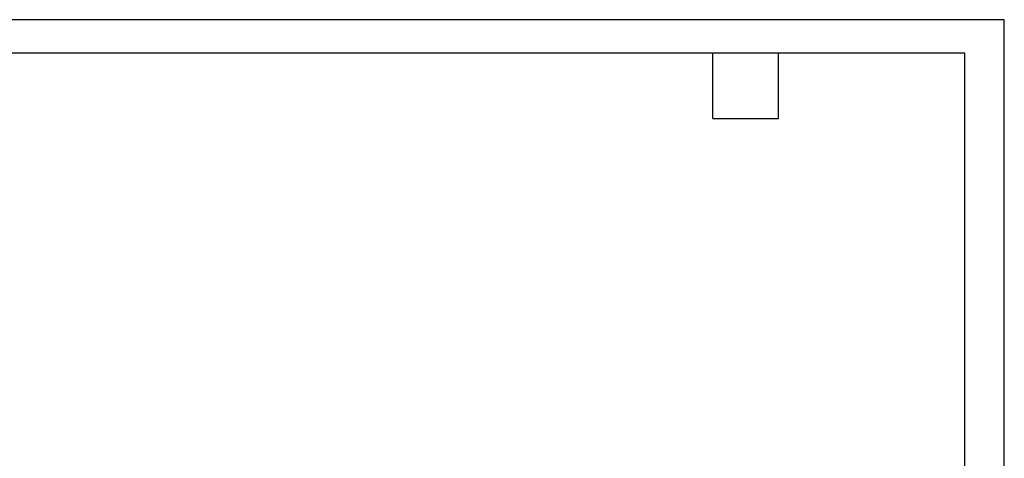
# Model space of a CAD drawing. Header units: inches. Extents: x 0 to 814, y 0 to 621.
# Tile 41 of 41: x 471 to 814, y 469 to 621. Entities that reach past the tile are written whole.
import ezdxf

# ---------------------------------------------------------------- set-up
doc = ezdxf.new("R2010")
doc.units = ezdxf.units.IN
doc.header["$LTSCALE"] = 10
doc.header["$MEASUREMENT"] = 0
doc.layers.add('TEXT', color=140, linetype='Continuous')

msp = doc.modelspace()

# ---------------------------------------------------------------- linework, layer by layer
at = {"layer": 'DEFPOINTS'}
msp.add_lwpolyline([(0, 0), (813.96, 0), (813.96, 621.17), (0, 621.17)], close=True, dxfattribs=at)
at = {"layer": 'TEXT'}
for p, q in [((0, 609.6), (800.1, 609.6)), ((712.47, 586.74), (712.47, 609.6)), ((735.33, 586.74), (735.33, 609.6)), ((800.1, 609.6), (800.1, 0)), ((712.47, 586.74), (735.33, 586.74))]:
    msp.add_line(p, q, dxfattribs=at)

doc.saveas('drawing.dxf')
